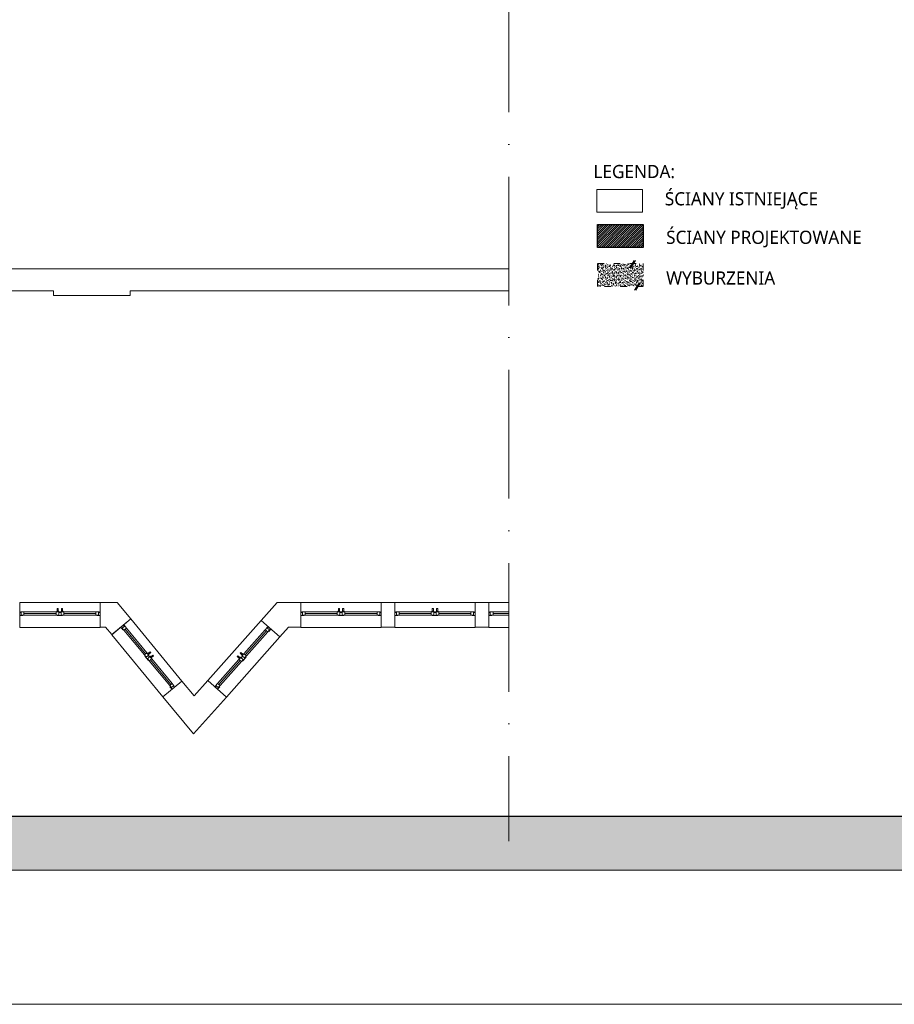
# Model space of a CAD drawing. Header units: millimetres. Extents: x -221 to 149158, y -114258 to 0.
# Tile 7 of 219: x 113412 to 115042, y -107839 to -106004. Entities that reach past the tile are written whole.
import ezdxf

# ---------------------------------------------------------------- set-up
doc = ezdxf.new("R2010")
doc.units = ezdxf.units.MM
doc.linetypes.add('ACAD_ISO03W100', pattern=[30, 12, -18])
doc.linetypes.add('ACAD_ISO10W100', pattern=[18, 12, -3, 0, -3])
doc.layers.get('0').update_dxf_attribs({"lineweight": 0})
for name, color, linetype, lineweight in [('A-opisram.ART', 250, 'Continuous', 0), ('OPIS', 4, 'Continuous', 9), ('stolarka_arch', 250, 'Continuous', 5), ('zmiany..KF', 240, 'Continuous', 9), ('ściana pro..KF', 222, 'Continuous', 30), ('ściany ist..KF', 61, 'Continuous', 5)]:
    doc.layers.add(name, color=color, linetype=linetype, lineweight=lineweight)
doc.layers.add('A-pomocram.ART', color=254, linetype='Continuous', lineweight=0, plot=False)
doc.layers.add('A-wymram.ART', color=10, linetype='Continuous', lineweight=5, plot=False)
doc.layers.add('A-przekrycieram.ART', color=7, linetype='Continuous', lineweight=0, true_color=0xffffff)
doc.layers.add('wypełnienie 2', color=7, linetype='Continuous', lineweight=0, true_color=0x363636)
doc.styles.add('ARCH', font='segoeuil.ttf')
doc.dimstyles.new('RAMKA', dxfattribs={"dimscale": 20, "dimtxt": 4, "dimasz": 3, "dimexe": 5, "dimexo": 3, "dimgap": 1, "dimtad": 1, "dimdec": 1, "dimlfac": 0.01, "dimtxsty": 'ARCH', "dimblk": 'ARCHTICK', "dimcen": 0, "dimclrd": 256, "dimclre": 256, "dimclrt": 256, "dimadec": 0, "dimazin": 0, "dimtfac": 1, "dimtdec": 1, "dimtofl": 0, "dimtmove": 1, "dimatfit": 3, "dimfxl": 10, "dimfxlon": 1, "dimlwd": 0, "dimlwe": 0, "dimarcsym": 0})

# ---------------------------------------------------------------- blocks, each defined once
blk = doc.blocks.new('*U975')
at = {"layer": 'stolarka_arch', "lineweight": 0}
blk.add_lwpolyline([(0, 0), (150, 0), (150, -46.1), (0, -46.1)], close=True, dxfattribs=at)
at = {"layer": 'stolarka_arch'}
for points in [[(0, -22), (6, -22), (6, -23), (3, -23), (3, -28), (0, -28)], [(3, -23), (8, -23), (8, -29), (2, -29), (2, -28), (3, -28)], [(8, -26), (68, -26), (68, -23), (8, -23)], [(8, -26), (68, -26), (68, -29), (8, -29)], [(73, -23), (68, -23), (68, -29), (74, -29), (74, -28), (73, -28)], [(73, -30), (69, -30), (69, -29), (73, -29)], [(70, -22), (80, -22), (80, -23), (77, -23), (77, -28), (73, -28), (73, -23), (70, -23)], [(72, -35), (70, -35), (70, -30), (72, -30)], [(77, -23), (82, -23), (82, -29), (76, -29), (76, -28), (77, -28)], [(81, -30), (77, -30), (77, -29), (81, -29)], [(80, -35), (78, -35), (78, -30), (80, -30)], [(142, -26), (82, -26), (82, -23), (142, -23)], [(142, -26), (82, -26), (82, -29), (142, -29)], [(147, -23), (142, -23), (142, -29), (148, -29), (148, -28), (147, -28)], [(150, -22), (144, -22), (144, -23), (147, -23), (147, -28), (150, -28)]]:
    blk.add_lwpolyline(points, close=True, dxfattribs=at)
blk = doc.blocks.new('*U974')
at = {"layer": 'stolarka_arch', "lineweight": 0}
blk.add_lwpolyline([(0, 0), (150, 0), (150, -46.4), (0, -46.4)], close=True, dxfattribs=at)
at = {"layer": 'stolarka_arch'}
for points in [[(0, -22), (6, -22), (6, -23), (3, -23), (3, -28), (0, -28)], [(3, -23), (8, -23), (8, -29), (2, -29), (2, -28), (3, -28)], [(8, -26), (68, -26), (68, -23), (8, -23)], [(8, -26), (68, -26), (68, -29), (8, -29)], [(73, -23), (68, -23), (68, -29), (74, -29), (74, -28), (73, -28)], [(73, -30), (69, -30), (69, -29), (73, -29)], [(70, -22), (80, -22), (80, -23), (77, -23), (77, -28), (73, -28), (73, -23), (70, -23)], [(72, -35), (70, -35), (70, -30), (72, -30)], [(77, -23), (82, -23), (82, -29), (76, -29), (76, -28), (77, -28)], [(81, -30), (77, -30), (77, -29), (81, -29)], [(80, -35), (78, -35), (78, -30), (80, -30)], [(142, -26), (82, -26), (82, -23), (142, -23)], [(142, -26), (82, -26), (82, -29), (142, -29)], [(147, -23), (142, -23), (142, -29), (148, -29), (148, -28), (147, -28)], [(150, -22), (144, -22), (144, -23), (147, -23), (147, -28), (150, -28)]]:
    blk.add_lwpolyline(points, close=True, dxfattribs=at)
blk = doc.blocks.new('*U976')
at = {"layer": 'stolarka_arch', "lineweight": 0}
blk.add_lwpolyline([(0, 0), (150, 0), (150, -46.1), (0, -46.1)], close=True, dxfattribs=at)
at = {"layer": 'stolarka_arch'}
for points in [[(0, -22), (6, -22), (6, -23), (3, -23), (3, -28), (0, -28)], [(3, -23), (8, -23), (8, -29), (2, -29), (2, -28), (3, -28)], [(8, -26), (68, -26), (68, -23), (8, -23)], [(8, -26), (68, -26), (68, -29), (8, -29)], [(73, -23), (68, -23), (68, -29), (74, -29), (74, -28), (73, -28)], [(73, -30), (69, -30), (69, -29), (73, -29)], [(70, -22), (80, -22), (80, -23), (77, -23), (77, -28), (73, -28), (73, -23), (70, -23)], [(72, -35), (70, -35), (70, -30), (72, -30)], [(77, -23), (82, -23), (82, -29), (76, -29), (76, -28), (77, -28)], [(81, -30), (77, -30), (77, -29), (81, -29)], [(80, -35), (78, -35), (78, -30), (80, -30)], [(142, -26), (82, -26), (82, -23), (142, -23)], [(142, -26), (82, -26), (82, -29), (142, -29)], [(147, -23), (142, -23), (142, -29), (148, -29), (148, -28), (147, -28)], [(150, -22), (144, -22), (144, -23), (147, -23), (147, -28), (150, -28)]]:
    blk.add_lwpolyline(points, close=True, dxfattribs=at)
blk = doc.blocks.new('*U1034')
at = {"layer": 'stolarka_arch', "lineweight": 0}
blk.add_lwpolyline([(0, 0), (150, 0), (150, -46.4), (0, -46.4)], close=True, dxfattribs=at)
at = {"layer": 'stolarka_arch'}
for points in [[(0, -22), (6, -22), (6, -23), (3, -23), (3, -28), (0, -28)], [(3, -23), (8, -23), (8, -29), (2, -29), (2, -28), (3, -28)], [(8, -26), (68, -26), (68, -23), (8, -23)], [(8, -26), (68, -26), (68, -29), (8, -29)], [(73, -23), (68, -23), (68, -29), (74, -29), (74, -28), (73, -28)], [(73, -30), (69, -30), (69, -29), (73, -29)], [(70, -22), (80, -22), (80, -23), (77, -23), (77, -28), (73, -28), (73, -23), (70, -23)], [(72, -35), (70, -35), (70, -30), (72, -30)], [(77, -23), (82, -23), (82, -29), (76, -29), (76, -28), (77, -28)], [(81, -30), (77, -30), (77, -29), (81, -29)], [(80, -35), (78, -35), (78, -30), (80, -30)], [(142, -26), (82, -26), (82, -23), (142, -23)], [(142, -26), (82, -26), (82, -29), (142, -29)], [(147, -23), (142, -23), (142, -29), (148, -29), (148, -28), (147, -28)], [(150, -22), (144, -22), (144, -23), (147, -23), (147, -28), (150, -28)]]:
    blk.add_lwpolyline(points, close=True, dxfattribs=at)
blk = doc.blocks.new('*U1013')
at = {"layer": 'stolarka_arch', "lineweight": 0}
blk.add_lwpolyline([(0, 0), (150, 0), (150, -46.4), (0, -46.4)], close=True, dxfattribs=at)
at = {"layer": 'stolarka_arch'}
for points in [[(0, -22), (6, -22), (6, -23), (3, -23), (3, -28), (0, -28)], [(3, -23), (8, -23), (8, -29), (2, -29), (2, -28), (3, -28)], [(8, -26), (68, -26), (68, -23), (8, -23)], [(8, -26), (68, -26), (68, -29), (8, -29)], [(73, -23), (68, -23), (68, -29), (74, -29), (74, -28), (73, -28)], [(73, -30), (69, -30), (69, -29), (73, -29)], [(70, -22), (80, -22), (80, -23), (77, -23), (77, -28), (73, -28), (73, -23), (70, -23)], [(72, -35), (70, -35), (70, -30), (72, -30)], [(77, -23), (82, -23), (82, -29), (76, -29), (76, -28), (77, -28)], [(81, -30), (77, -30), (77, -29), (81, -29)], [(80, -35), (78, -35), (78, -30), (80, -30)], [(142, -26), (82, -26), (82, -23), (142, -23)], [(142, -26), (82, -26), (82, -29), (142, -29)], [(147, -23), (142, -23), (142, -29), (148, -29), (148, -28), (147, -28)], [(150, -22), (144, -22), (144, -23), (147, -23), (147, -28), (150, -28)]]:
    blk.add_lwpolyline(points, close=True, dxfattribs=at)
blk = doc.blocks.new('_ArchTick')
at = {"color": 0, "linetype": 'ByBlock', "const_width": 0.15}
blk.add_lwpolyline([(-0.5, -0.5), (0.5, 0.5)], dxfattribs=at)
blk = doc.blocks.new('*D1680')
at = {"layer": 'A-wymram.ART', "linetype": 'Continuous', "lineweight": 0, "transparency": 16777216}
for p, q in [((0, -60), (0, -350)), ((5940, -60), (5940, -350)), ((5940, -250), (0, -250))]:
    blk.add_line(p, q, dxfattribs=at)
at = {"layer": 'Defpoints', "color": 0, "transparency": 16777216}
for p in [(0, 0), (5940, 0), (0, -250)]:
    blk.add_point(p, dxfattribs=at)
at = {"layer": 'A-wymram.ART', "lineweight": 0, "transparency": 16777216, "xscale": 60, "yscale": 60, "zscale": 60, "rotation": 180}
blk.add_blockref('_ArchTick', (0, -250), dxfattribs=at)
at = {"layer": 'A-wymram.ART', "lineweight": 0, "transparency": 16777216, "xscale": 60, "yscale": 60, "zscale": 60}
blk.add_blockref('_ArchTick', (5940, -250), dxfattribs=at)
at = {"layer": 'A-wymram.ART', "transparency": 16777216, "insert": (2970, -182.4), "char_height": 80, "attachment_point": 5, "style": 'ARCH'}
blk.add_mtext('59,4', dxfattribs=at)
blk = doc.blocks.new('*U1677')
at = {"layer": 'A-przekrycieram.ART'}
h = blk.add_hatch(color=256, dxfattribs=at)
h.dxf.hatch_style = 1
h.paths.add_polyline_path([(0, 4200), (5940, 4200), (5940, 0), (0, 0)])
h.paths.add_polyline_path([(200, 4100), (5840, 4100), (5840, 100), (200, 100)], flags=16)
at = {"layer": 'A-opisram.ART', "lineweight": 30}
blk.add_lwpolyline([(200, 4100), (5840, 4100), (5840, 100), (200, 100)], close=True, dxfattribs=at)
at = {"layer": 'A-pomocram.ART'}
blk.add_lwpolyline([(0, 4200), (5940, 4200), (5940, 0), (0, 0)], close=True, dxfattribs=at)
at = {"layer": 'A-wymram.ART'}
dim = blk.add_linear_dim(base=(0, -250), p1=(5940, 0), p2=(0, 0), dimstyle='RAMKA', dxfattribs=at)
dim.commit()
dim.dimension.update_dxf_attribs({"geometry": '*D1680', "text_midpoint": (2970, -182.41)})

msp = doc.modelspace()

# ---------------------------------------------------------------- hatches: boundary and pattern name
at = {"layer": 'wypełnienie 2', "linetype": 'ByBlock'}
h = msp.add_hatch(dxfattribs=at)
h.set_pattern_fill('ANSI31', color=256, scale=0.907911)
h.set_pattern_definition([(45, (32811.993, -51520.127), (-2.03831773, 2.03831773), [])])
h.paths.add_polyline_path([(114574.26, -106428.35), (114489.14, -106428.35), (114489.14, -106385.79), (114574.26, -106385.79)])
at = {"layer": 'zmiany..KF', "linetype": 'ACAD_ISO03W100', "lineweight": 0, "ltscale": 0.1}
h = msp.add_hatch(dxfattribs=at)
h.set_pattern_fill('AR-SAND', color=256, scale=0.1)
h.set_pattern_definition([(37.5, (69548.6105, -75186.951), (-0.16000313, 4.89413237), [0, -3.8608, 0, -4.318, 0, -4.1275]), (7.5, (69548.6105, -75186.951), (4.4952328, 7.168251), [0, -2.0828, 0, -3.4798, 0, -1.3335]), (327.5, (69545.4863, -75186.951), (7.9099237, 0.01437185), [0, -1.27, 0, -4.572, 0, -5.969]), (317.5, (69545.486, -75186.951), (7.6355645, 2.2292932), [0, -0.635, 0, -2.9972, 0, -3.429])])
h.paths.add_polyline_path([(114574.26, -106501.13), (114489.14, -106501.13), (114489.14, -106458.57), (114574.26, -106458.57)])

# ---------------------------------------------------------------- linework, layer by layer
at = {"layer": 'OPIS', "linetype": 'ACAD_ISO10W100', "ltscale": 20}
msp.add_line((114323.28, -104856.06), (114323.28, -107534.97), dxfattribs=at)
at = {"layer": 'stolarka_arch', "lineweight": 0}
msp.add_lwpolyline([(114323.28, -107090.27), (114286.06, -107090.27), (114286.06, -107136.63), (114323.28, -107136.63)], dxfattribs=at)
at = {"layer": 'stolarka_arch'}
for points in [[(114286.06, -107114.63), (114292.06, -107114.63), (114292.06, -107113.63), (114289.06, -107113.63), (114289.06, -107108.63), (114286.06, -107108.63)], [(114289.06, -107113.63), (114294.06, -107113.63), (114294.06, -107107.63), (114288.06, -107107.63), (114288.06, -107108.63), (114289.06, -107108.63)]]:
    msp.add_lwpolyline(points, close=True, dxfattribs=at)
for points in [[(114323.28, -107107.63), (114294.06, -107107.63), (114294.06, -107110.63), (114323.28, -107110.63)], [(114323.28, -107113.63), (114294.06, -107113.63), (114294.06, -107110.63), (114323.28, -107110.63)]]:
    msp.add_lwpolyline(points, dxfattribs=at)
at = {"layer": 'zmiany..KF', "linetype": 'ByBlock'}
for p, q in [((114557.43, -106452.46), (114548.89, -106466.17)), ((114559.46, -106452.46), (114550.92, -106466.17)), ((114566.6, -106494.06), (114558.05, -106507.77)), ((114568.63, -106494.06), (114560.09, -106507.77))]:
    msp.add_line(p, q, dxfattribs=at)
at = {"layer": 'zmiany..KF', "linetype": 'ACAD_ISO03W100'}
msp.add_lwpolyline([(114574.26, -106501.13), (114489.14, -106501.13), (114489.14, -106458.57), (114574.26, -106458.57)], close=True, dxfattribs=at)
at = {"layer": 'ściana pro..KF', "linetype": 'ByBlock'}
msp.add_lwpolyline([(114574.26, -106428.35), (114489.14, -106428.35), (114489.14, -106385.79), (114574.26, -106385.79)], close=True, dxfattribs=at)
at = {"layer": 'ściany ist..KF'}
msp.add_lwpolyline([(114572.95, -106362.62), (114487.83, -106362.62), (114487.83, -106320.06), (114572.95, -106320.06)], close=True, dxfattribs=at)
at = {"layer": 'ściany ist..KF', "linetype": 'ByBlock'}
for points in [[(114323.28, -106468.25), (113362.4, -106468.25), (113362.4, -106509.25), (113474.83, -106509.25), (113474.83, -106518.25), (113617.83, -106518.25), (113617.83, -106509.25), (114323.28, -106509.25)], [(113474.83, -106509.25), (113474.83, -106518.25), (113617.83, -106518.25), (113617.83, -106509.25)], [(113561.81, -107090.4), (113587.38, -107090.55), (113593.69, -107090.25), (113618.81, -107120.97), (113583.46, -107150.17), (113571.99, -107136.25), (113561.83, -107136.25)], [(113561.83, -107136.25), (113561.83, -107090.26)], [(113935.85, -107090.26), (113891.88, -107090.23), (113862.2, -107123.71), (113896.83, -107154.15), (113912.58, -107136.23), (113935.85, -107136.23), (113935.84, -107090.26)], [(113678.85, -107265.93), (113736.04, -107335.35), (113797.14, -107266.54), (113762.67, -107235.98), (113737.32, -107264.57), (113714.32, -107236.64), (113678.77, -107266)]]:
    msp.add_lwpolyline(points, dxfattribs=at)
for points in [[(114110.95, -107136.26), (114085.84, -107136.26), (114085.84, -107090.26), (114110.95, -107090.26)], [(114286.06, -107136.26), (114260.95, -107136.26), (114260.95, -107090.26), (114286.06, -107090.26)]]:
    msp.add_lwpolyline(points, close=True, dxfattribs=at)

# ---------------------------------------------------------------- block references
msp.add_blockref('*U1677', (110231.21, -107589.38))
at = {"layer": 'stolarka_arch', "rotation": 180}
msp.add_blockref('*U1034', (113561.83, -107136.63), dxfattribs=at)
at = {"layer": 'stolarka_arch', "xscale": -1, "rotation": 180}
for name, p in [('*U974', (113935.84, -107136.63)), ('*U1013', (114110.95, -107136.64))]:
    msp.add_blockref(name, p, dxfattribs=at)
at = {"layer": 'stolarka_arch', "color": 5, "rotation": 129.5458417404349}
msp.add_blockref('*U976', (113678.77, -107266), dxfattribs=at)
at = {"layer": 'stolarka_arch', "color": 5, "xscale": -1, "rotation": 228.4014041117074}
msp.add_blockref('*U975', (113797.09, -107266.5), dxfattribs=at)

# ---------------------------------------------------------------- texts
at = {"layer": 'ściany ist..KF', "lineweight": 5, "char_height": 24.5136, "width": 766.0497, "attachment_point": 4, "style": 'ARCH'}
for s, insert in [('\\A1;LEGENDA:', (114481.37, -106287.08)), ('\\A1;ŚCIANY ISTNIEJĄCE', (114614.39, -106341.43)), ('\\A1;ŚCIANY PROJEKTOWANE', (114616.82, -106412.67)), ('\\A1;WYBURZENIA', (114616.82, -106485.45))]:
    msp.add_mtext(s, dxfattribs=dict(at, insert=insert))

doc.saveas('drawing.dxf')
